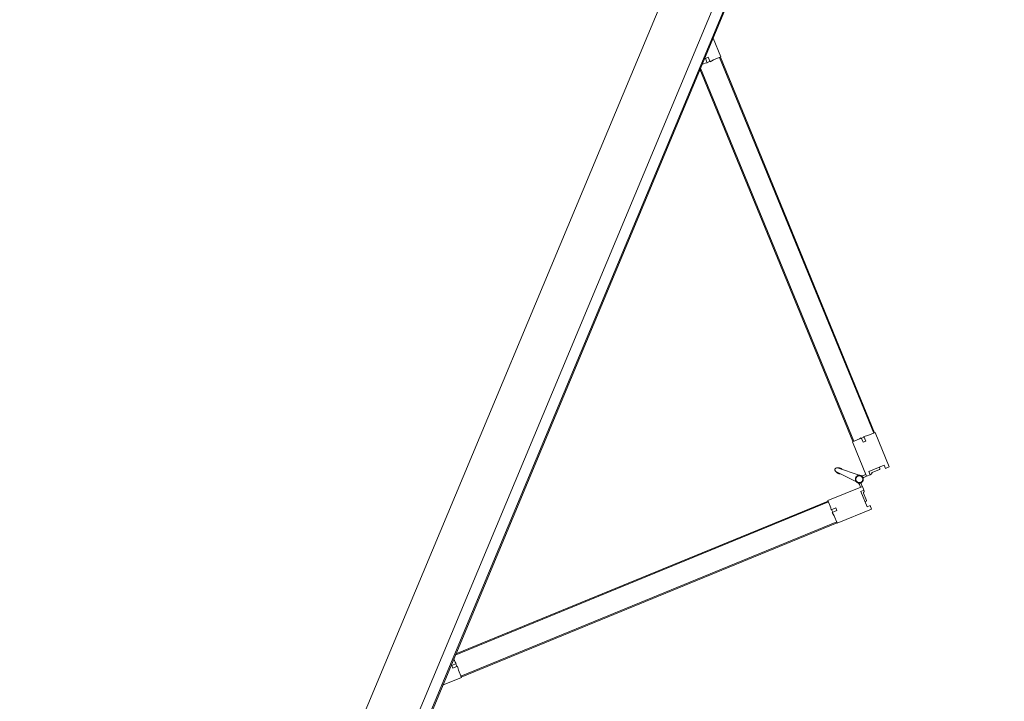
# Model space of a CAD drawing. Header units: millimetres. Extents: x 1512 to 2105, y 794 to 1149.
# Tile 255 of 256: x 1960.11 to 1962.12, y 848.05 to 849.44. Entities that reach past the tile are written whole.
import ezdxf

# ---------------------------------------------------------------- set-up
doc = ezdxf.new("R2010")
doc.units = ezdxf.units.MM
doc.layers.add('A-DOOR', color=31, linetype='Continuous', lineweight=9)

# ---------------------------------------------------------------- blocks, each defined once
blk = doc.blocks.new('5-panel_Bi-fold_external_door_10806 - Type 1-V38-سوم')
at = {"layer": 'A-DOOR'}
for p, q in [((-0.1205, 0.7449), (-0.1742, 0.6912)), ((-0.1148, 0.7393), (-0.1205, 0.7449)), ((-0.0274, 0.7449), (-0.033, 0.7393)), ((0.0264, 0.6912), (-0.0274, 0.7449)), ((-0.1198, 0.7343), (-0.1148, 0.7393)), ((-0.0957, 0.7103), (-0.1198, 0.7343)), ((-0.1103, 0.7284), (-0.112, 0.7266)), ((-0.1103, 0.7284), (-0.112, 0.7266)), ((-0.1103, 0.7284), (-0.112, 0.7266)), ((-0.097, 0.7173), (-0.1081, 0.7284)), ((-0.0281, 0.7343), (-0.0521, 0.7103)), ((-0.0397, 0.7284), (-0.0508, 0.7173)), ((-0.0358, 0.7266), (-0.0376, 0.7284)), ((-0.0358, 0.7266), (-0.0376, 0.7284)), ((-0.0358, 0.7266), (-0.0376, 0.7284)), ((-0.033, 0.7393), (-0.0281, 0.7343)), ((-0.1389, 0.6558), (-0.0851, 0.7096)), ((-0.0908, 0.7153), (-0.0957, 0.7103)), ((-0.0909, 0.7151), (-0.0924, 0.7165)), ((-0.0851, 0.7096), (-0.0908, 0.7153)), ((-0.0879, 0.7068), (-0.0837, 0.7025)), ((-0.0797, 0.7039), (-0.0853, 0.7094)), ((-0.0625, 0.7094), (-0.0681, 0.7039)), ((-0.0642, 0.7025), (-0.0599, 0.7068)), ((-0.0571, 0.7153), (-0.0627, 0.7096)), ((-0.0627, 0.7096), (-0.009, 0.6558)), ((-0.0521, 0.7103), (-0.0571, 0.7153)), ((-0.0554, 0.7165), (-0.0569, 0.7151)), ((-0.7598, 0.1042), (-0.1735, 0.6905)), ((-0.7584, 0.1027), (-0.1721, 0.6891)), ((-0.1742, 0.6912), (-0.1627, 0.6797)), ((-0.1735, 0.6905), (-0.1721, 0.6891)), ((-0.0812, 0.695), (-0.0779, 0.648)), ((-0.0699, 0.648), (-0.0666, 0.695)), ((-0.0674, 0.7031), (-0.0676, 0.7033)), ((-0.0674, 0.7031), (-0.0676, 0.7033)), ((-0.0674, 0.7031), (-0.0676, 0.7033)), ((-0.0674, 0.7031), (-0.0676, 0.7033)), ((-0.0674, 0.7031), (-0.0676, 0.7033)), ((-0.0674, 0.7031), (-0.0676, 0.7033)), ((-0.0674, 0.7031), (-0.0676, 0.7033)), ((-0.0674, 0.7031), (-0.0676, 0.7033)), ((-0.0674, 0.7031), (-0.0676, 0.7033)), ((0.0148, 0.6797), (0.0264, 0.6912)), ((0.0243, 0.6891), (0.0257, 0.6905)), ((0.0243, 0.6891), (0.6106, 0.1027)), ((0.0257, 0.6905), (0.612, 0.1042)), ((-0.1627, 0.6797), (-0.158, 0.6731)), ((-0.158, 0.6731), (-0.1507, 0.6804)), ((-0.1571, 0.6741), (-0.1528, 0.6698)), ((-0.1464, 0.6762), (-0.1536, 0.6691)), ((-0.1536, 0.6691), (-0.15, 0.667)), ((-0.1507, 0.6804), (-0.1464, 0.6762)), ((-0.15, 0.667), (-0.1389, 0.6558)), ((-0.009, 0.6558), (0.0022, 0.667)), ((-0.0014, 0.6762), (0.0029, 0.6804)), ((0.0057, 0.6691), (-0.0014, 0.6762)), ((0.0022, 0.667), (0.0057, 0.6691)), ((0.0029, 0.6804), (0.0102, 0.6731)), ((0.005, 0.6698), (0.0092, 0.6741)), ((0.0102, 0.6731), (0.0148, 0.6797)), ((-0.7235, 0.0755), (-0.141, 0.658)), ((-0.7207, 0.0755), (-0.1396, 0.6566)), ((-0.141, 0.658), (-0.1396, 0.6566)), ((-0.0796, 0.6523), (-0.0777, 0.647)), ((-0.0796, 0.6523), (-0.0779, 0.648)), ((-0.0777, 0.647), (-0.0796, 0.6523)), ((-0.0777, 0.647), (-0.0778, 0.6474)), ((-0.0701, 0.647), (-0.0683, 0.6523)), ((-0.0683, 0.6523), (-0.0701, 0.647)), ((-0.0701, 0.647), (-0.07, 0.6474)), ((-0.0683, 0.6523), (-0.0699, 0.648)), ((-0.0083, 0.6566), (-0.0069, 0.658)), ((-0.0083, 0.6566), (0.5728, 0.0755)), ((-0.0069, 0.658), (0.5757, 0.0755)), ((-0.7605, 0.1049), (-0.7899, 0.0755)), ((-0.749, 0.0933), (-0.7605, 0.1049)), ((-0.7584, 0.1027), (-0.7598, 0.1042)), ((0.6127, 0.1049), (0.6012, 0.0933)), ((0.612, 0.1042), (0.6106, 0.1027)), ((0.6421, 0.0755), (0.6127, 0.1049)), ((-0.7498, 0.0814), (-0.7424, 0.0887)), ((-0.7455, 0.0771), (-0.7498, 0.0814)), ((-0.7424, 0.0887), (-0.749, 0.0933)), ((-0.7384, 0.0842), (-0.7455, 0.0771)), ((-0.7391, 0.0835), (-0.7434, 0.0877)), ((-0.7363, 0.0807), (-0.7384, 0.0842)), ((-0.7311, 0.0755), (-0.7363, 0.0807)), ((0.5885, 0.0807), (0.5833, 0.0755)), ((0.5906, 0.0842), (0.5885, 0.0807)), ((0.5977, 0.0771), (0.5906, 0.0842)), ((0.5956, 0.0877), (0.5913, 0.0835)), ((0.6012, 0.0933), (0.5946, 0.0887)), ((0.5946, 0.0887), (0.6019, 0.0814)), ((0.6019, 0.0814), (0.5977, 0.0771)), ((2.581, 0.0759), (-2.331, 0.0759)), ((2.581, 0.0737), (-2.331, 0.0737)), ((-2.331, 0.0516), (2.581, 0.0516)), ((-2.331, -0.05), (2.581, -0.05))]:
    blk.add_line(p, q, dxfattribs=at)
at = {"layer": 'A-DOOR', "flags": 128}
for points in [[(-0.0739, 0.7063), (-0.0742, 0.7063), (-0.0746, 0.7063), (-0.0749, 0.7063), (-0.0752, 0.7062), (-0.0755, 0.7062), (-0.0758, 0.7061), (-0.0761, 0.706), (-0.0764, 0.7059), (-0.0767, 0.7058), (-0.077, 0.7057), (-0.0773, 0.7056), (-0.0776, 0.7054), (-0.0779, 0.7053), (-0.0782, 0.7051), (-0.0784, 0.7049), (-0.0787, 0.7048), (-0.0789, 0.7046), (-0.0792, 0.7044), (-0.0794, 0.7041), (-0.0797, 0.7039), (-0.0799, 0.7037), (-0.0801, 0.7034), (-0.0803, 0.7032), (-0.0805, 0.7029), (-0.0806, 0.7027), (-0.0808, 0.7024), (-0.081, 0.7021), (-0.0811, 0.7018), (-0.0812, 0.7015), (-0.0814, 0.7012), (-0.0815, 0.7009), (-0.0816, 0.7006), (-0.0817, 0.7003), (-0.0817, 0.7), (-0.0818, 0.6997), (-0.0818, 0.6994), (-0.0819, 0.6991), (-0.0819, 0.6987), (-0.0819, 0.6984), (-0.0819, 0.6981), (-0.0819, 0.6978), (-0.0819, 0.6975), (-0.0818, 0.6972), (-0.0818, 0.6968), (-0.0817, 0.6965), (-0.0816, 0.6962), (-0.0815, 0.6959), (-0.0814, 0.6956), (-0.0813, 0.6953), (-0.0812, 0.695), (-0.0811, 0.6947), (-0.0809, 0.6944), (-0.0807, 0.6942), (-0.0806, 0.6939), (-0.0804, 0.6936), (-0.0802, 0.6934), (-0.08, 0.6931), (-0.0798, 0.6929), (-0.0796, 0.6927), (-0.0793, 0.6924), (-0.0791, 0.6922), (-0.0788, 0.692), (-0.0786, 0.6918), (-0.0783, 0.6917), (-0.078, 0.6915), (-0.0778, 0.6913), (-0.0775, 0.6912), (-0.0772, 0.691)], [(-0.0739, 0.7063), (-0.0742, 0.7063), (-0.0746, 0.7063), (-0.0749, 0.7063), (-0.0752, 0.7062), (-0.0755, 0.7062), (-0.0758, 0.7061), (-0.0761, 0.706), (-0.0764, 0.7059), (-0.0767, 0.7058), (-0.077, 0.7057), (-0.0773, 0.7056), (-0.0776, 0.7054), (-0.0779, 0.7053), (-0.0782, 0.7051), (-0.0784, 0.7049), (-0.0787, 0.7048), (-0.0789, 0.7046), (-0.0792, 0.7044), (-0.0794, 0.7041), (-0.0797, 0.7039), (-0.0799, 0.7037), (-0.0801, 0.7034), (-0.0803, 0.7032), (-0.0805, 0.7029), (-0.0806, 0.7027), (-0.0808, 0.7024), (-0.081, 0.7021), (-0.0811, 0.7018), (-0.0812, 0.7015), (-0.0814, 0.7012), (-0.0815, 0.7009), (-0.0816, 0.7006), (-0.0817, 0.7003), (-0.0817, 0.7), (-0.0818, 0.6997), (-0.0818, 0.6994), (-0.0819, 0.6991), (-0.0819, 0.6987), (-0.0819, 0.6984), (-0.0819, 0.6981), (-0.0819, 0.6978), (-0.0819, 0.6975), (-0.0818, 0.6972), (-0.0818, 0.6968), (-0.0817, 0.6965), (-0.0816, 0.6962), (-0.0815, 0.6959), (-0.0814, 0.6956), (-0.0813, 0.6953), (-0.0812, 0.695), (-0.0811, 0.6947), (-0.0809, 0.6944), (-0.0807, 0.6942), (-0.0806, 0.6939), (-0.0804, 0.6936), (-0.0802, 0.6934), (-0.08, 0.6931), (-0.0798, 0.6929), (-0.0796, 0.6927), (-0.0793, 0.6924), (-0.0791, 0.6922), (-0.0788, 0.692), (-0.0786, 0.6918), (-0.0783, 0.6917), (-0.078, 0.6915), (-0.0778, 0.6913), (-0.0775, 0.6912), (-0.0772, 0.691), (-0.0769, 0.6909), (-0.0766, 0.6908), (-0.0763, 0.6907), (-0.076, 0.6906), (-0.0757, 0.6905), (-0.0754, 0.6905), (-0.075, 0.6904), (-0.0747, 0.6904), (-0.0744, 0.6904), (-0.0741, 0.6903), (-0.0739, 0.6903)], [(-0.0739, 0.7063), (-0.0742, 0.7063), (-0.0746, 0.7063), (-0.0749, 0.7063), (-0.0752, 0.7062), (-0.0755, 0.7062), (-0.0758, 0.7061), (-0.0761, 0.706), (-0.0764, 0.7059), (-0.0767, 0.7058), (-0.077, 0.7057), (-0.0773, 0.7056), (-0.0776, 0.7054), (-0.0779, 0.7053), (-0.0782, 0.7051), (-0.0784, 0.7049), (-0.0787, 0.7048), (-0.0789, 0.7046), (-0.0792, 0.7044), (-0.0794, 0.7041), (-0.0797, 0.7039), (-0.0799, 0.7037), (-0.0801, 0.7034), (-0.0803, 0.7032), (-0.0805, 0.7029), (-0.0806, 0.7027), (-0.0808, 0.7024), (-0.081, 0.7021), (-0.0811, 0.7018), (-0.0812, 0.7015), (-0.0814, 0.7012), (-0.0815, 0.7009), (-0.0816, 0.7006), (-0.0817, 0.7003), (-0.0817, 0.7), (-0.0818, 0.6997), (-0.0818, 0.6994), (-0.0819, 0.6991), (-0.0819, 0.6987), (-0.0819, 0.6984), (-0.0819, 0.6981), (-0.0819, 0.6978), (-0.0819, 0.6975), (-0.0818, 0.6972), (-0.0818, 0.6968), (-0.0817, 0.6965), (-0.0816, 0.6962), (-0.0815, 0.6959), (-0.0814, 0.6956), (-0.0813, 0.6953), (-0.0812, 0.695), (-0.0811, 0.6947), (-0.0809, 0.6944), (-0.0807, 0.6942), (-0.0806, 0.6939), (-0.0804, 0.6936), (-0.0802, 0.6934), (-0.08, 0.6931), (-0.0798, 0.6929), (-0.0796, 0.6927), (-0.0793, 0.6924), (-0.0791, 0.6922), (-0.0788, 0.692), (-0.0786, 0.6918), (-0.0783, 0.6917), (-0.078, 0.6915), (-0.0778, 0.6913), (-0.0775, 0.6912), (-0.0772, 0.691)], [(-0.0739, 0.7063), (-0.0742, 0.7063), (-0.0746, 0.7063), (-0.0749, 0.7063), (-0.0752, 0.7062), (-0.0755, 0.7062), (-0.0758, 0.7061), (-0.0761, 0.706), (-0.0764, 0.7059), (-0.0767, 0.7058), (-0.077, 0.7057), (-0.0773, 0.7056), (-0.0776, 0.7054), (-0.0779, 0.7053), (-0.0782, 0.7051), (-0.0784, 0.7049), (-0.0787, 0.7048), (-0.0789, 0.7046), (-0.0792, 0.7044), (-0.0794, 0.7041), (-0.0797, 0.7039), (-0.0799, 0.7037), (-0.0801, 0.7034), (-0.0803, 0.7032), (-0.0805, 0.7029), (-0.0806, 0.7027), (-0.0808, 0.7024), (-0.081, 0.7021), (-0.0811, 0.7018), (-0.0812, 0.7015), (-0.0814, 0.7012), (-0.0815, 0.7009), (-0.0816, 0.7006), (-0.0817, 0.7003), (-0.0817, 0.7), (-0.0818, 0.6997), (-0.0818, 0.6994), (-0.0819, 0.6991), (-0.0819, 0.6987), (-0.0819, 0.6984), (-0.0819, 0.6981), (-0.0819, 0.6978), (-0.0819, 0.6975), (-0.0818, 0.6972), (-0.0818, 0.6968), (-0.0817, 0.6965), (-0.0816, 0.6962), (-0.0815, 0.6959), (-0.0814, 0.6956), (-0.0813, 0.6953), (-0.0812, 0.695), (-0.0811, 0.6947), (-0.0809, 0.6944), (-0.0807, 0.6942), (-0.0806, 0.6939), (-0.0804, 0.6936), (-0.0802, 0.6934), (-0.08, 0.6931), (-0.0798, 0.6929), (-0.0796, 0.6927), (-0.0793, 0.6924), (-0.0791, 0.6922), (-0.0788, 0.692), (-0.0786, 0.6918), (-0.0783, 0.6917), (-0.078, 0.6915), (-0.0778, 0.6913), (-0.0775, 0.6912), (-0.0772, 0.691)], [(-0.0739, 0.7063), (-0.0742, 0.7063), (-0.0746, 0.7063), (-0.0749, 0.7063), (-0.0752, 0.7062), (-0.0755, 0.7062), (-0.0758, 0.7061), (-0.0761, 0.706), (-0.0764, 0.7059), (-0.0767, 0.7058), (-0.077, 0.7057), (-0.0773, 0.7056), (-0.0776, 0.7054), (-0.0779, 0.7053), (-0.0782, 0.7051), (-0.0784, 0.7049), (-0.0787, 0.7048), (-0.0789, 0.7046), (-0.0792, 0.7044), (-0.0794, 0.7041), (-0.0797, 0.7039), (-0.0799, 0.7037), (-0.0801, 0.7034), (-0.0803, 0.7032), (-0.0805, 0.7029), (-0.0806, 0.7027), (-0.0808, 0.7024), (-0.081, 0.7021), (-0.0811, 0.7018), (-0.0812, 0.7015), (-0.0814, 0.7012), (-0.0815, 0.7009), (-0.0816, 0.7006), (-0.0817, 0.7003), (-0.0817, 0.7), (-0.0818, 0.6997), (-0.0818, 0.6994), (-0.0819, 0.6991), (-0.0819, 0.6987), (-0.0819, 0.6984), (-0.0819, 0.6981), (-0.0819, 0.6978), (-0.0819, 0.6975), (-0.0818, 0.6972), (-0.0818, 0.6968), (-0.0817, 0.6965), (-0.0816, 0.6962), (-0.0815, 0.6959), (-0.0814, 0.6956), (-0.0813, 0.6953), (-0.0812, 0.695), (-0.0811, 0.6947), (-0.0809, 0.6944), (-0.0807, 0.6942), (-0.0806, 0.6939), (-0.0804, 0.6936), (-0.0802, 0.6934), (-0.08, 0.6931), (-0.0798, 0.6929), (-0.0796, 0.6927), (-0.0793, 0.6924), (-0.0791, 0.6922), (-0.0788, 0.692), (-0.0786, 0.6918), (-0.0783, 0.6917), (-0.078, 0.6915), (-0.0778, 0.6913), (-0.0775, 0.6912), (-0.0772, 0.691)], [(-0.0742, 0.7063), (-0.0746, 0.7063), (-0.0749, 0.7063), (-0.0752, 0.7062), (-0.0755, 0.7062), (-0.0758, 0.7061), (-0.0761, 0.706), (-0.0764, 0.7059), (-0.0767, 0.7058), (-0.077, 0.7057), (-0.0773, 0.7056), (-0.0776, 0.7054), (-0.0779, 0.7053), (-0.0782, 0.7051), (-0.0784, 0.7049), (-0.0787, 0.7048), (-0.0789, 0.7046), (-0.0792, 0.7044), (-0.0794, 0.7041), (-0.0797, 0.7039), (-0.0799, 0.7037), (-0.0801, 0.7034), (-0.0803, 0.7032), (-0.0805, 0.7029)], [(-0.0742, 0.7063), (-0.0746, 0.7063), (-0.0749, 0.7063), (-0.0752, 0.7062), (-0.0755, 0.7062), (-0.0758, 0.7061), (-0.0761, 0.706), (-0.0764, 0.7059), (-0.0767, 0.7058), (-0.077, 0.7057), (-0.0773, 0.7056), (-0.0776, 0.7054), (-0.0779, 0.7053), (-0.0782, 0.7051), (-0.0784, 0.7049), (-0.0787, 0.7048), (-0.0789, 0.7046), (-0.0792, 0.7044), (-0.0794, 0.7041), (-0.0797, 0.7039), (-0.0799, 0.7037), (-0.0801, 0.7034), (-0.0803, 0.7032), (-0.0805, 0.7029)], [(-0.0742, 0.7063), (-0.0746, 0.7063), (-0.0749, 0.7063), (-0.0752, 0.7062), (-0.0755, 0.7062), (-0.0758, 0.7061), (-0.0761, 0.706), (-0.0764, 0.7059), (-0.0767, 0.7058), (-0.077, 0.7057), (-0.0773, 0.7056), (-0.0776, 0.7054), (-0.0779, 0.7053), (-0.0782, 0.7051), (-0.0784, 0.7049), (-0.0787, 0.7048), (-0.0789, 0.7046), (-0.0792, 0.7044), (-0.0794, 0.7041), (-0.0797, 0.7039), (-0.0799, 0.7037), (-0.0801, 0.7034), (-0.0803, 0.7032), (-0.0805, 0.7029)], [(-0.0742, 0.7063), (-0.0746, 0.7063), (-0.0749, 0.7063), (-0.0752, 0.7062), (-0.0755, 0.7062), (-0.0758, 0.7061), (-0.0761, 0.706), (-0.0764, 0.7059), (-0.0767, 0.7058), (-0.077, 0.7057), (-0.0773, 0.7056), (-0.0776, 0.7054), (-0.0779, 0.7053), (-0.0782, 0.7051), (-0.0784, 0.7049), (-0.0787, 0.7048), (-0.0789, 0.7046), (-0.0792, 0.7044), (-0.0794, 0.7041), (-0.0797, 0.7039), (-0.0799, 0.7037), (-0.0801, 0.7034), (-0.0803, 0.7032), (-0.0805, 0.7029)], [(-0.0742, 0.7063), (-0.0746, 0.7063), (-0.0749, 0.7063), (-0.0752, 0.7062), (-0.0755, 0.7062), (-0.0758, 0.7061), (-0.0761, 0.706), (-0.0764, 0.7059), (-0.0767, 0.7058), (-0.077, 0.7057), (-0.0773, 0.7056), (-0.0776, 0.7054), (-0.0779, 0.7053), (-0.0782, 0.7051), (-0.0784, 0.7049), (-0.0787, 0.7048), (-0.0789, 0.7046), (-0.0792, 0.7044), (-0.0794, 0.7041), (-0.0797, 0.7039), (-0.0799, 0.7037), (-0.0801, 0.7034), (-0.0803, 0.7032), (-0.0805, 0.7029)], [(-0.0742, 0.7063), (-0.0746, 0.7063), (-0.0749, 0.7063), (-0.0752, 0.7062), (-0.0755, 0.7062), (-0.0758, 0.7061), (-0.0761, 0.706), (-0.0764, 0.7059), (-0.0767, 0.7058), (-0.077, 0.7057), (-0.0773, 0.7056), (-0.0776, 0.7054), (-0.0779, 0.7053), (-0.0782, 0.7051), (-0.0784, 0.7049), (-0.0787, 0.7048), (-0.0789, 0.7046), (-0.0792, 0.7044), (-0.0794, 0.7041), (-0.0797, 0.7039), (-0.0799, 0.7037), (-0.0801, 0.7034), (-0.0803, 0.7032), (-0.0805, 0.7029)], [(-0.0742, 0.7063), (-0.0746, 0.7063), (-0.0749, 0.7063), (-0.0752, 0.7062), (-0.0755, 0.7062), (-0.0758, 0.7061), (-0.0761, 0.706), (-0.0764, 0.7059), (-0.0767, 0.7058), (-0.077, 0.7057), (-0.0773, 0.7056), (-0.0776, 0.7054), (-0.0779, 0.7053), (-0.0782, 0.7051), (-0.0784, 0.7049), (-0.0787, 0.7048), (-0.0789, 0.7046), (-0.0792, 0.7044), (-0.0794, 0.7041), (-0.0797, 0.7039), (-0.0799, 0.7037), (-0.0801, 0.7034), (-0.0803, 0.7032), (-0.0805, 0.7029)], [(-0.0742, 0.7063), (-0.0746, 0.7063), (-0.0749, 0.7063), (-0.0752, 0.7062), (-0.0755, 0.7062), (-0.0758, 0.7061), (-0.0761, 0.706), (-0.0764, 0.7059), (-0.0767, 0.7058), (-0.077, 0.7057), (-0.0773, 0.7056), (-0.0776, 0.7054), (-0.0779, 0.7053), (-0.0782, 0.7051), (-0.0784, 0.7049), (-0.0787, 0.7048), (-0.0789, 0.7046), (-0.0792, 0.7044), (-0.0794, 0.7041), (-0.0797, 0.7039), (-0.0799, 0.7037), (-0.0801, 0.7034), (-0.0803, 0.7032), (-0.0805, 0.7029)], [(-0.0742, 0.7063), (-0.0746, 0.7063), (-0.0749, 0.7063), (-0.0752, 0.7062), (-0.0755, 0.7062), (-0.0758, 0.7061), (-0.0761, 0.706), (-0.0764, 0.7059), (-0.0767, 0.7058), (-0.077, 0.7057), (-0.0773, 0.7056), (-0.0776, 0.7054), (-0.0779, 0.7053), (-0.0782, 0.7051), (-0.0784, 0.7049), (-0.0787, 0.7048), (-0.0789, 0.7046), (-0.0792, 0.7044), (-0.0794, 0.7041), (-0.0797, 0.7039), (-0.0799, 0.7037), (-0.0801, 0.7034), (-0.0803, 0.7032), (-0.0805, 0.7029)], [(-0.0681, 0.7038), (-0.0683, 0.704), (-0.0685, 0.7042), (-0.0688, 0.7045), (-0.069, 0.7047), (-0.0693, 0.7048), (-0.0695, 0.705), (-0.0698, 0.7052), (-0.0701, 0.7054), (-0.0704, 0.7055), (-0.0706, 0.7056), (-0.0709, 0.7058), (-0.0712, 0.7059), (-0.0715, 0.706), (-0.0718, 0.7061), (-0.0722, 0.7061), (-0.0725, 0.7062), (-0.0728, 0.7063), (-0.0731, 0.7063), (-0.0734, 0.7063), (-0.0737, 0.7063), (-0.0739, 0.7063)], [(-0.0739, 0.6903), (-0.0736, 0.6903), (-0.0733, 0.6904), (-0.073, 0.6904), (-0.0726, 0.6904), (-0.0723, 0.6905), (-0.072, 0.6906), (-0.0717, 0.6907), (-0.0714, 0.6907), (-0.0711, 0.6909), (-0.0708, 0.691), (-0.0705, 0.6911), (-0.0702, 0.6912), (-0.0699, 0.6914), (-0.0697, 0.6916), (-0.0694, 0.6917), (-0.0691, 0.6919), (-0.0689, 0.6921), (-0.0686, 0.6923), (-0.0684, 0.6925), (-0.0682, 0.6928), (-0.068, 0.693), (-0.0677, 0.6932), (-0.0676, 0.6935), (-0.0674, 0.6938), (-0.0672, 0.694), (-0.067, 0.6943), (-0.0669, 0.6946), (-0.0667, 0.6949), (-0.0666, 0.6951), (-0.0665, 0.6954), (-0.0663, 0.6957), (-0.0663, 0.696), (-0.0662, 0.6964), (-0.0661, 0.6967), (-0.066, 0.697), (-0.066, 0.6973), (-0.0659, 0.6976), (-0.0659, 0.6979), (-0.0659, 0.6983), (-0.0659, 0.6986), (-0.0659, 0.6989), (-0.066, 0.6992), (-0.066, 0.6995), (-0.0661, 0.6998), (-0.0661, 0.7002), (-0.0662, 0.7005), (-0.0663, 0.7008), (-0.0664, 0.7011), (-0.0665, 0.7014), (-0.0666, 0.7017), (-0.0668, 0.702), (-0.0669, 0.7022), (-0.0671, 0.7025), (-0.0673, 0.7028), (-0.0674, 0.7031), (-0.0676, 0.7033), (-0.0678, 0.7036), (-0.0681, 0.7038), (-0.0683, 0.704), (-0.0685, 0.7042), (-0.0688, 0.7045), (-0.069, 0.7047), (-0.0693, 0.7048), (-0.0695, 0.705), (-0.0698, 0.7052), (-0.0701, 0.7054), (-0.0704, 0.7055), (-0.0706, 0.7056), (-0.0709, 0.7058), (-0.0712, 0.7059), (-0.0715, 0.706), (-0.0718, 0.7061), (-0.0722, 0.7061), (-0.0725, 0.7062), (-0.0728, 0.7063), (-0.0731, 0.7063), (-0.0734, 0.7063), (-0.0737, 0.7063), (-0.0739, 0.7063)], [(-0.0681, 0.7038), (-0.0683, 0.704), (-0.0685, 0.7042), (-0.0688, 0.7045), (-0.069, 0.7047), (-0.0693, 0.7048), (-0.0695, 0.705), (-0.0698, 0.7052), (-0.0701, 0.7054), (-0.0704, 0.7055), (-0.0706, 0.7056), (-0.0709, 0.7058), (-0.0712, 0.7059), (-0.0715, 0.706), (-0.0718, 0.7061), (-0.0722, 0.7061), (-0.0725, 0.7062), (-0.0728, 0.7063), (-0.0731, 0.7063), (-0.0734, 0.7063), (-0.0737, 0.7063), (-0.0739, 0.7063)], [(-0.0681, 0.7038), (-0.0683, 0.704), (-0.0685, 0.7042), (-0.0688, 0.7045), (-0.069, 0.7047), (-0.0693, 0.7048), (-0.0695, 0.705), (-0.0698, 0.7052), (-0.0701, 0.7054), (-0.0704, 0.7055), (-0.0706, 0.7056), (-0.0709, 0.7058), (-0.0712, 0.7059), (-0.0715, 0.706), (-0.0718, 0.7061), (-0.0722, 0.7061), (-0.0725, 0.7062), (-0.0728, 0.7063), (-0.0731, 0.7063), (-0.0734, 0.7063), (-0.0737, 0.7063), (-0.0739, 0.7063)], [(-0.0681, 0.7038), (-0.0683, 0.704), (-0.0685, 0.7042), (-0.0688, 0.7045), (-0.069, 0.7047), (-0.0693, 0.7048), (-0.0695, 0.705), (-0.0698, 0.7052), (-0.0701, 0.7054), (-0.0704, 0.7055), (-0.0706, 0.7056), (-0.0709, 0.7058), (-0.0712, 0.7059), (-0.0715, 0.706), (-0.0718, 0.7061), (-0.0722, 0.7061), (-0.0725, 0.7062), (-0.0728, 0.7063), (-0.0731, 0.7063), (-0.0734, 0.7063), (-0.0737, 0.7063), (-0.0739, 0.7063)], [(-0.0709, 0.7058), (-0.0712, 0.7059), (-0.0715, 0.706), (-0.0718, 0.7061), (-0.0722, 0.7061), (-0.0725, 0.7062), (-0.0728, 0.7063), (-0.0731, 0.7063), (-0.0734, 0.7063)], [(-0.0709, 0.7058), (-0.0712, 0.7059), (-0.0715, 0.706), (-0.0718, 0.7061), (-0.0722, 0.7061), (-0.0725, 0.7062), (-0.0728, 0.7063), (-0.0731, 0.7063), (-0.0734, 0.7063)], [(-0.0709, 0.7058), (-0.0712, 0.7059), (-0.0715, 0.706), (-0.0718, 0.7061), (-0.0722, 0.7061), (-0.0725, 0.7062), (-0.0728, 0.7063), (-0.0731, 0.7063), (-0.0734, 0.7063)], [(-0.0709, 0.7058), (-0.0712, 0.7059), (-0.0715, 0.706), (-0.0718, 0.7061), (-0.0722, 0.7061), (-0.0725, 0.7062), (-0.0728, 0.7063), (-0.0731, 0.7063), (-0.0734, 0.7063)], [(-0.0709, 0.7058), (-0.0712, 0.7059), (-0.0715, 0.706), (-0.0718, 0.7061), (-0.0722, 0.7061), (-0.0725, 0.7062), (-0.0728, 0.7063), (-0.0731, 0.7063), (-0.0734, 0.7063)], [(-0.0709, 0.7058), (-0.0712, 0.7059), (-0.0715, 0.706), (-0.0718, 0.7061), (-0.0722, 0.7061), (-0.0725, 0.7062), (-0.0728, 0.7063), (-0.0731, 0.7063), (-0.0734, 0.7063)], [(-0.0709, 0.7058), (-0.0712, 0.7059), (-0.0715, 0.706), (-0.0718, 0.7061), (-0.0722, 0.7061), (-0.0725, 0.7062), (-0.0728, 0.7063), (-0.0731, 0.7063), (-0.0734, 0.7063)], [(-0.0709, 0.7058), (-0.0712, 0.7059), (-0.0715, 0.706), (-0.0718, 0.7061), (-0.0722, 0.7061), (-0.0725, 0.7062), (-0.0728, 0.7063), (-0.0731, 0.7063), (-0.0734, 0.7063)], [(-0.0709, 0.7058), (-0.0712, 0.7059), (-0.0715, 0.706), (-0.0718, 0.7061), (-0.0722, 0.7061), (-0.0725, 0.7062), (-0.0728, 0.7063), (-0.0731, 0.7063), (-0.0734, 0.7063)], [(-0.0681, 0.7038), (-0.0683, 0.704), (-0.0685, 0.7042), (-0.0688, 0.7045), (-0.069, 0.7047), (-0.0693, 0.7048), (-0.0695, 0.705), (-0.0698, 0.7052), (-0.0701, 0.7054), (-0.0704, 0.7055), (-0.0706, 0.7056)], [(-0.0681, 0.7038), (-0.0683, 0.704), (-0.0685, 0.7042), (-0.0688, 0.7045), (-0.069, 0.7047), (-0.0693, 0.7048), (-0.0695, 0.705), (-0.0698, 0.7052), (-0.0701, 0.7054), (-0.0704, 0.7055), (-0.0706, 0.7056)], [(-0.0681, 0.7038), (-0.0683, 0.704), (-0.0685, 0.7042), (-0.0688, 0.7045), (-0.069, 0.7047), (-0.0693, 0.7048), (-0.0695, 0.705), (-0.0698, 0.7052), (-0.0701, 0.7054), (-0.0704, 0.7055), (-0.0706, 0.7056)], [(-0.0681, 0.7038), (-0.0683, 0.704), (-0.0685, 0.7042), (-0.0688, 0.7045), (-0.069, 0.7047), (-0.0693, 0.7048), (-0.0695, 0.705), (-0.0698, 0.7052), (-0.0701, 0.7054), (-0.0704, 0.7055), (-0.0706, 0.7056)], [(-0.0681, 0.7038), (-0.0683, 0.704), (-0.0685, 0.7042), (-0.0688, 0.7045), (-0.069, 0.7047), (-0.0693, 0.7048), (-0.0695, 0.705), (-0.0698, 0.7052), (-0.0701, 0.7054), (-0.0704, 0.7055), (-0.0706, 0.7056)], [(-0.0681, 0.7038), (-0.0683, 0.704), (-0.0685, 0.7042), (-0.0688, 0.7045), (-0.069, 0.7047), (-0.0693, 0.7048), (-0.0695, 0.705), (-0.0698, 0.7052), (-0.0701, 0.7054), (-0.0704, 0.7055), (-0.0706, 0.7056)], [(-0.0681, 0.7038), (-0.0683, 0.704), (-0.0685, 0.7042), (-0.0688, 0.7045), (-0.069, 0.7047), (-0.0693, 0.7048), (-0.0695, 0.705), (-0.0698, 0.7052), (-0.0701, 0.7054), (-0.0704, 0.7055), (-0.0706, 0.7056)], [(-0.0681, 0.7038), (-0.0683, 0.704), (-0.0685, 0.7042), (-0.0688, 0.7045), (-0.069, 0.7047), (-0.0693, 0.7048), (-0.0695, 0.705), (-0.0698, 0.7052), (-0.0701, 0.7054), (-0.0704, 0.7055), (-0.0706, 0.7056)], [(-0.0681, 0.7038), (-0.0683, 0.704), (-0.0685, 0.7042), (-0.0688, 0.7045), (-0.069, 0.7047), (-0.0693, 0.7048), (-0.0695, 0.705), (-0.0698, 0.7052), (-0.0701, 0.7054), (-0.0704, 0.7055), (-0.0706, 0.7056)], [(-0.0808, 0.7024), (-0.081, 0.7021), (-0.0811, 0.7018), (-0.0812, 0.7015), (-0.0814, 0.7012), (-0.0815, 0.7009), (-0.0816, 0.7006), (-0.0817, 0.7003), (-0.0817, 0.7), (-0.0818, 0.6997), (-0.0818, 0.6994), (-0.0819, 0.6991), (-0.0819, 0.6987), (-0.0819, 0.6984), (-0.0819, 0.6981), (-0.0819, 0.6978), (-0.0819, 0.6975), (-0.0818, 0.6972), (-0.0818, 0.6968), (-0.0817, 0.6965), (-0.0816, 0.6962), (-0.0815, 0.6959), (-0.0814, 0.6956), (-0.0813, 0.6953)], [(-0.081, 0.7021), (-0.0811, 0.7018), (-0.0812, 0.7015), (-0.0814, 0.7012), (-0.0815, 0.7009), (-0.0816, 0.7006), (-0.0817, 0.7003), (-0.0817, 0.7), (-0.0818, 0.6997), (-0.0818, 0.6994), (-0.0819, 0.6991), (-0.0819, 0.6987), (-0.0819, 0.6984), (-0.0819, 0.6981), (-0.0819, 0.6978), (-0.0819, 0.6975), (-0.0818, 0.6972), (-0.0818, 0.6968), (-0.0817, 0.6965), (-0.0816, 0.6962), (-0.0815, 0.6959), (-0.0814, 0.6956), (-0.0813, 0.6953)], [(-0.081, 0.7021), (-0.0811, 0.7018), (-0.0812, 0.7015), (-0.0814, 0.7012), (-0.0815, 0.7009), (-0.0816, 0.7006), (-0.0817, 0.7003), (-0.0817, 0.7), (-0.0818, 0.6997), (-0.0818, 0.6994), (-0.0819, 0.6991), (-0.0819, 0.6987), (-0.0819, 0.6984), (-0.0819, 0.6981), (-0.0819, 0.6978), (-0.0819, 0.6975), (-0.0818, 0.6972), (-0.0818, 0.6968), (-0.0817, 0.6965), (-0.0816, 0.6962), (-0.0815, 0.6959), (-0.0814, 0.6956), (-0.0813, 0.6953)], [(-0.081, 0.7021), (-0.0811, 0.7018), (-0.0812, 0.7015), (-0.0814, 0.7012), (-0.0815, 0.7009), (-0.0816, 0.7006), (-0.0817, 0.7003), (-0.0817, 0.7), (-0.0818, 0.6997), (-0.0818, 0.6994), (-0.0819, 0.6991), (-0.0819, 0.6987), (-0.0819, 0.6984), (-0.0819, 0.6981), (-0.0819, 0.6978), (-0.0819, 0.6975), (-0.0818, 0.6972), (-0.0818, 0.6968), (-0.0817, 0.6965), (-0.0816, 0.6962), (-0.0815, 0.6959), (-0.0814, 0.6956), (-0.0813, 0.6953)], [(-0.081, 0.7021), (-0.0811, 0.7018), (-0.0812, 0.7015), (-0.0814, 0.7012), (-0.0815, 0.7009), (-0.0816, 0.7006), (-0.0817, 0.7003), (-0.0817, 0.7), (-0.0818, 0.6997), (-0.0818, 0.6994), (-0.0819, 0.6991), (-0.0819, 0.6987), (-0.0819, 0.6984), (-0.0819, 0.6981), (-0.0819, 0.6978), (-0.0819, 0.6975), (-0.0818, 0.6972), (-0.0818, 0.6968), (-0.0817, 0.6965), (-0.0816, 0.6962), (-0.0815, 0.6959), (-0.0814, 0.6956), (-0.0813, 0.6953)], [(-0.081, 0.7021), (-0.0811, 0.7018), (-0.0812, 0.7015), (-0.0814, 0.7012), (-0.0815, 0.7009), (-0.0816, 0.7006), (-0.0817, 0.7003), (-0.0817, 0.7), (-0.0818, 0.6997), (-0.0818, 0.6994), (-0.0819, 0.6991), (-0.0819, 0.6987), (-0.0819, 0.6984), (-0.0819, 0.6981), (-0.0819, 0.6978), (-0.0819, 0.6975), (-0.0818, 0.6972), (-0.0818, 0.6968), (-0.0817, 0.6965), (-0.0816, 0.6962), (-0.0815, 0.6959), (-0.0814, 0.6956), (-0.0813, 0.6953)], [(-0.081, 0.7021), (-0.0811, 0.7018), (-0.0812, 0.7015), (-0.0814, 0.7012), (-0.0815, 0.7009), (-0.0816, 0.7006), (-0.0817, 0.7003), (-0.0817, 0.7), (-0.0818, 0.6997), (-0.0818, 0.6994), (-0.0819, 0.6991), (-0.0819, 0.6987), (-0.0819, 0.6984), (-0.0819, 0.6981), (-0.0819, 0.6978), (-0.0819, 0.6975), (-0.0818, 0.6972), (-0.0818, 0.6968), (-0.0817, 0.6965), (-0.0816, 0.6962), (-0.0815, 0.6959), (-0.0814, 0.6956), (-0.0813, 0.6953)], [(-0.081, 0.7021), (-0.0811, 0.7018), (-0.0812, 0.7015), (-0.0814, 0.7012), (-0.0815, 0.7009), (-0.0816, 0.7006), (-0.0817, 0.7003), (-0.0817, 0.7), (-0.0818, 0.6997), (-0.0818, 0.6994), (-0.0819, 0.6991), (-0.0819, 0.6987), (-0.0819, 0.6984), (-0.0819, 0.6981), (-0.0819, 0.6978), (-0.0819, 0.6975), (-0.0818, 0.6972), (-0.0818, 0.6968), (-0.0817, 0.6965), (-0.0816, 0.6962), (-0.0815, 0.6959), (-0.0814, 0.6956), (-0.0813, 0.6953)], [(-0.081, 0.7021), (-0.0811, 0.7018), (-0.0812, 0.7015), (-0.0814, 0.7012), (-0.0815, 0.7009), (-0.0816, 0.7006), (-0.0817, 0.7003), (-0.0817, 0.7), (-0.0818, 0.6997), (-0.0818, 0.6994), (-0.0819, 0.6991), (-0.0819, 0.6987), (-0.0819, 0.6984), (-0.0819, 0.6981), (-0.0819, 0.6978), (-0.0819, 0.6975), (-0.0818, 0.6972), (-0.0818, 0.6968), (-0.0817, 0.6965), (-0.0816, 0.6962), (-0.0815, 0.6959), (-0.0814, 0.6956), (-0.0813, 0.6953)], [(-0.0769, 0.6909), (-0.0766, 0.6908), (-0.0763, 0.6907), (-0.076, 0.6906), (-0.0757, 0.6905), (-0.0754, 0.6905), (-0.075, 0.6904), (-0.0747, 0.6904), (-0.0744, 0.6904), (-0.0741, 0.6903), (-0.0739, 0.6903)], [(-0.0769, 0.6909), (-0.0766, 0.6908), (-0.0763, 0.6907), (-0.076, 0.6906), (-0.0757, 0.6905), (-0.0754, 0.6905), (-0.075, 0.6904), (-0.0747, 0.6904), (-0.0744, 0.6904), (-0.0741, 0.6903), (-0.0739, 0.6903)], [(-0.0769, 0.6909), (-0.0766, 0.6908), (-0.0763, 0.6907), (-0.076, 0.6906), (-0.0757, 0.6905), (-0.0754, 0.6905), (-0.075, 0.6904), (-0.0747, 0.6904), (-0.0744, 0.6904), (-0.0741, 0.6903), (-0.0739, 0.6903)], [(-0.0769, 0.6909), (-0.0766, 0.6908), (-0.0763, 0.6907), (-0.076, 0.6906), (-0.0757, 0.6905), (-0.0754, 0.6905), (-0.075, 0.6904), (-0.0747, 0.6904), (-0.0744, 0.6904), (-0.0741, 0.6903), (-0.0739, 0.6903)], [(-0.0739, 0.6903), (-0.0736, 0.6903), (-0.0733, 0.6904), (-0.073, 0.6904), (-0.0726, 0.6904), (-0.0723, 0.6905), (-0.072, 0.6906), (-0.0717, 0.6907), (-0.0714, 0.6907), (-0.0711, 0.6909), (-0.0708, 0.691), (-0.0705, 0.6911), (-0.0702, 0.6912), (-0.0699, 0.6914), (-0.0697, 0.6916), (-0.0694, 0.6917), (-0.0691, 0.6919), (-0.0689, 0.6921), (-0.0686, 0.6923), (-0.0684, 0.6925), (-0.0682, 0.6928), (-0.068, 0.693), (-0.0677, 0.6932), (-0.0676, 0.6935), (-0.0674, 0.6938), (-0.0672, 0.694), (-0.067, 0.6943), (-0.0669, 0.6946), (-0.0667, 0.6949), (-0.0666, 0.6951), (-0.0665, 0.6954), (-0.0663, 0.6957), (-0.0663, 0.696), (-0.0662, 0.6964), (-0.0661, 0.6967), (-0.066, 0.697), (-0.066, 0.6973), (-0.0659, 0.6976), (-0.0659, 0.6979), (-0.0659, 0.6983), (-0.0659, 0.6986), (-0.0659, 0.6989), (-0.066, 0.6992), (-0.066, 0.6995), (-0.0661, 0.6998), (-0.0661, 0.7002), (-0.0662, 0.7005), (-0.0663, 0.7008), (-0.0664, 0.7011), (-0.0665, 0.7014), (-0.0666, 0.7017), (-0.0668, 0.702), (-0.0669, 0.7022), (-0.0671, 0.7025), (-0.0673, 0.7028), (-0.0674, 0.7031), (-0.0676, 0.7033)], [(-0.0739, 0.6903), (-0.0736, 0.6903), (-0.0733, 0.6904), (-0.073, 0.6904), (-0.0726, 0.6904), (-0.0723, 0.6905), (-0.072, 0.6906), (-0.0717, 0.6907), (-0.0714, 0.6907), (-0.0711, 0.6909), (-0.0708, 0.691), (-0.0705, 0.6911), (-0.0702, 0.6912), (-0.0699, 0.6914), (-0.0697, 0.6916), (-0.0694, 0.6917), (-0.0691, 0.6919), (-0.0689, 0.6921), (-0.0686, 0.6923), (-0.0684, 0.6925), (-0.0682, 0.6928), (-0.068, 0.693), (-0.0677, 0.6932), (-0.0676, 0.6935), (-0.0674, 0.6938), (-0.0672, 0.694), (-0.067, 0.6943), (-0.0669, 0.6946), (-0.0667, 0.6949), (-0.0666, 0.6951), (-0.0665, 0.6954), (-0.0663, 0.6957), (-0.0663, 0.696), (-0.0662, 0.6964), (-0.0661, 0.6967), (-0.066, 0.697), (-0.066, 0.6973), (-0.0659, 0.6976), (-0.0659, 0.6979), (-0.0659, 0.6983), (-0.0659, 0.6986), (-0.0659, 0.6989), (-0.066, 0.6992), (-0.066, 0.6995), (-0.0661, 0.6998), (-0.0661, 0.7002), (-0.0662, 0.7005), (-0.0663, 0.7008), (-0.0664, 0.7011), (-0.0665, 0.7014), (-0.0666, 0.7017), (-0.0668, 0.702), (-0.0669, 0.7022), (-0.0671, 0.7025), (-0.0673, 0.7028), (-0.0674, 0.7031), (-0.0676, 0.7033)], [(-0.0739, 0.6903), (-0.0736, 0.6903), (-0.0733, 0.6904), (-0.073, 0.6904), (-0.0726, 0.6904), (-0.0723, 0.6905), (-0.072, 0.6906), (-0.0717, 0.6907), (-0.0714, 0.6907), (-0.0711, 0.6909), (-0.0708, 0.691), (-0.0705, 0.6911), (-0.0702, 0.6912), (-0.0699, 0.6914), (-0.0697, 0.6916), (-0.0694, 0.6917), (-0.0691, 0.6919), (-0.0689, 0.6921), (-0.0686, 0.6923), (-0.0684, 0.6925), (-0.0682, 0.6928), (-0.068, 0.693), (-0.0677, 0.6932), (-0.0676, 0.6935), (-0.0674, 0.6938), (-0.0672, 0.694), (-0.067, 0.6943), (-0.0669, 0.6946), (-0.0667, 0.6949), (-0.0666, 0.6951), (-0.0665, 0.6954), (-0.0663, 0.6957), (-0.0663, 0.696), (-0.0662, 0.6964), (-0.0661, 0.6967), (-0.066, 0.697), (-0.066, 0.6973), (-0.0659, 0.6976), (-0.0659, 0.6979), (-0.0659, 0.6983), (-0.0659, 0.6986), (-0.0659, 0.6989), (-0.066, 0.6992), (-0.066, 0.6995), (-0.0661, 0.6998), (-0.0661, 0.7002), (-0.0662, 0.7005), (-0.0663, 0.7008), (-0.0664, 0.7011), (-0.0665, 0.7014), (-0.0666, 0.7017), (-0.0668, 0.702), (-0.0669, 0.7022), (-0.0671, 0.7025), (-0.0673, 0.7028), (-0.0674, 0.7031), (-0.0676, 0.7033)], [(-0.0739, 0.6903), (-0.0736, 0.6903), (-0.0733, 0.6904), (-0.073, 0.6904), (-0.0726, 0.6904), (-0.0723, 0.6905), (-0.072, 0.6906), (-0.0717, 0.6907), (-0.0714, 0.6907), (-0.0711, 0.6909), (-0.0708, 0.691), (-0.0705, 0.6911), (-0.0702, 0.6912), (-0.0699, 0.6914), (-0.0697, 0.6916), (-0.0694, 0.6917), (-0.0691, 0.6919), (-0.0689, 0.6921), (-0.0686, 0.6923), (-0.0684, 0.6925), (-0.0682, 0.6928), (-0.068, 0.693), (-0.0677, 0.6932), (-0.0676, 0.6935), (-0.0674, 0.6938), (-0.0672, 0.694), (-0.067, 0.6943), (-0.0669, 0.6946), (-0.0667, 0.6949), (-0.0666, 0.6951), (-0.0665, 0.6954), (-0.0663, 0.6957), (-0.0663, 0.696), (-0.0662, 0.6964), (-0.0661, 0.6967), (-0.066, 0.697), (-0.066, 0.6973), (-0.0659, 0.6976), (-0.0659, 0.6979), (-0.0659, 0.6983), (-0.0659, 0.6986), (-0.0659, 0.6989), (-0.066, 0.6992), (-0.066, 0.6995), (-0.0661, 0.6998), (-0.0661, 0.7002), (-0.0662, 0.7005), (-0.0663, 0.7008), (-0.0664, 0.7011), (-0.0665, 0.7014), (-0.0666, 0.7017), (-0.0668, 0.702), (-0.0669, 0.7022), (-0.0671, 0.7025), (-0.0673, 0.7028), (-0.0674, 0.7031), (-0.0676, 0.7033)], [(-0.0665, 0.6954), (-0.0663, 0.6957), (-0.0663, 0.696), (-0.0662, 0.6964), (-0.0661, 0.6967), (-0.066, 0.697), (-0.066, 0.6973), (-0.0659, 0.6976), (-0.0659, 0.6979), (-0.0659, 0.6983), (-0.0659, 0.6986), (-0.0659, 0.6989), (-0.066, 0.6992), (-0.066, 0.6995), (-0.0661, 0.6998), (-0.0661, 0.7002), (-0.0662, 0.7005), (-0.0663, 0.7008), (-0.0664, 0.7011), (-0.0665, 0.7014), (-0.0666, 0.7017), (-0.0668, 0.702), (-0.0669, 0.7022), (-0.0671, 0.7025)], [(-0.0665, 0.6954), (-0.0663, 0.6957), (-0.0663, 0.696), (-0.0662, 0.6964), (-0.0661, 0.6967), (-0.066, 0.697), (-0.066, 0.6973), (-0.0659, 0.6976), (-0.0659, 0.6979), (-0.0659, 0.6983), (-0.0659, 0.6986), (-0.0659, 0.6989), (-0.066, 0.6992), (-0.066, 0.6995), (-0.0661, 0.6998), (-0.0661, 0.7002), (-0.0662, 0.7005), (-0.0663, 0.7008), (-0.0664, 0.7011), (-0.0665, 0.7014), (-0.0666, 0.7017), (-0.0668, 0.702)], [(-0.0665, 0.6954), (-0.0663, 0.6957), (-0.0663, 0.696), (-0.0662, 0.6964), (-0.0661, 0.6967), (-0.066, 0.697), (-0.066, 0.6973), (-0.0659, 0.6976), (-0.0659, 0.6979), (-0.0659, 0.6983), (-0.0659, 0.6986), (-0.0659, 0.6989), (-0.066, 0.6992), (-0.066, 0.6995), (-0.0661, 0.6998), (-0.0661, 0.7002), (-0.0662, 0.7005), (-0.0663, 0.7008), (-0.0664, 0.7011), (-0.0665, 0.7014), (-0.0666, 0.7017), (-0.0668, 0.702)], [(-0.0665, 0.6954), (-0.0663, 0.6957), (-0.0663, 0.696), (-0.0662, 0.6964), (-0.0661, 0.6967), (-0.066, 0.697), (-0.066, 0.6973), (-0.0659, 0.6976), (-0.0659, 0.6979), (-0.0659, 0.6983), (-0.0659, 0.6986), (-0.0659, 0.6989), (-0.066, 0.6992), (-0.066, 0.6995), (-0.0661, 0.6998), (-0.0661, 0.7002), (-0.0662, 0.7005), (-0.0663, 0.7008), (-0.0664, 0.7011), (-0.0665, 0.7014), (-0.0666, 0.7017), (-0.0668, 0.702)], [(-0.0665, 0.6954), (-0.0663, 0.6957), (-0.0663, 0.696), (-0.0662, 0.6964), (-0.0661, 0.6967), (-0.066, 0.697), (-0.066, 0.6973), (-0.0659, 0.6976), (-0.0659, 0.6979), (-0.0659, 0.6983), (-0.0659, 0.6986), (-0.0659, 0.6989), (-0.066, 0.6992), (-0.066, 0.6995), (-0.0661, 0.6998), (-0.0661, 0.7002), (-0.0662, 0.7005), (-0.0663, 0.7008), (-0.0664, 0.7011), (-0.0665, 0.7014), (-0.0666, 0.7017), (-0.0668, 0.702)], [(-0.0665, 0.6954), (-0.0663, 0.6957), (-0.0663, 0.696), (-0.0662, 0.6964), (-0.0661, 0.6967), (-0.066, 0.697), (-0.066, 0.6973), (-0.0659, 0.6976), (-0.0659, 0.6979), (-0.0659, 0.6983), (-0.0659, 0.6986), (-0.0659, 0.6989), (-0.066, 0.6992), (-0.066, 0.6995), (-0.0661, 0.6998), (-0.0661, 0.7002), (-0.0662, 0.7005), (-0.0663, 0.7008), (-0.0664, 0.7011), (-0.0665, 0.7014), (-0.0666, 0.7017), (-0.0668, 0.702)], [(-0.0665, 0.6954), (-0.0663, 0.6957), (-0.0663, 0.696), (-0.0662, 0.6964), (-0.0661, 0.6967), (-0.066, 0.697), (-0.066, 0.6973), (-0.0659, 0.6976), (-0.0659, 0.6979), (-0.0659, 0.6983), (-0.0659, 0.6986), (-0.0659, 0.6989), (-0.066, 0.6992), (-0.066, 0.6995), (-0.0661, 0.6998), (-0.0661, 0.7002), (-0.0662, 0.7005), (-0.0663, 0.7008), (-0.0664, 0.7011), (-0.0665, 0.7014), (-0.0666, 0.7017), (-0.0668, 0.702)], [(-0.0665, 0.6954), (-0.0663, 0.6957), (-0.0663, 0.696), (-0.0662, 0.6964), (-0.0661, 0.6967), (-0.066, 0.697), (-0.066, 0.6973), (-0.0659, 0.6976), (-0.0659, 0.6979), (-0.0659, 0.6983), (-0.0659, 0.6986), (-0.0659, 0.6989), (-0.066, 0.6992), (-0.066, 0.6995), (-0.0661, 0.6998), (-0.0661, 0.7002), (-0.0662, 0.7005), (-0.0663, 0.7008), (-0.0664, 0.7011), (-0.0665, 0.7014), (-0.0666, 0.7017), (-0.0668, 0.702)], [(-0.0665, 0.6954), (-0.0663, 0.6957), (-0.0663, 0.696), (-0.0662, 0.6964), (-0.0661, 0.6967), (-0.066, 0.697), (-0.066, 0.6973), (-0.0659, 0.6976), (-0.0659, 0.6979), (-0.0659, 0.6983), (-0.0659, 0.6986), (-0.0659, 0.6989), (-0.066, 0.6992), (-0.066, 0.6995), (-0.0661, 0.6998), (-0.0661, 0.7002), (-0.0662, 0.7005), (-0.0663, 0.7008), (-0.0664, 0.7011), (-0.0665, 0.7014), (-0.0666, 0.7017), (-0.0668, 0.702)]]:
    blk.add_lwpolyline(points, dxfattribs=at)
at = {"layer": 'A-DOOR'}
for centre, radius, start, end in [((-0.1092, 0.7273), 0.0015, 45, 135), ((-0.1092, 0.7273), 0.0015, 45, 135), ((-0.1092, 0.7273), 0.0015, 45, 135), ((-0.0386, 0.7273), 0.0015, 45, 135), ((-0.0386, 0.7273), 0.0015, 45, 135), ((-0.0386, 0.7273), 0.0015, 45, 135), ((-0.0956, 0.7187), 0.002, 225, 296.79), ((-0.0956, 0.7187), 0.002, 225, 268.074), ((-0.0956, 0.7187), 0.002, 225, 268.074), ((-0.0957, 0.7117), 0.001, 240, 285), ((-0.0957, 0.7117), 0.001, 240, 285), ((-0.0957, 0.7117), 0.001, 240, 285), ((-0.0938, 0.7151), 0.002, 45, 116.79), ((-0.0739, 0.6983), 0.00801, 117.8469, 204.3781), ((-0.0739, 0.6983), 0.008, 118.4089, 241.5911), ((-0.0739, 0.6984), 0.00801, 136.7908, 180.5847), ((-0.0739, 0.6984), 0.00801, 136.7908, 180.5847), ((-0.0739, 0.6984), 0.00801, 136.7908, 180.5847), ((-0.0739, 0.6983), 0.007, 90, 270), ((-0.0739, 0.6983), 0.00801, 73.9595, 106.0405), ((-0.0739, 0.6983), 0.008, 90, 105.2946), ((-0.0739, 0.6983), 0.008, 74.7054, 90), ((-0.0739, 0.6983), 0.007, 270, 90), ((-0.0739, 0.6983), 0.00801, 335.6219, 62.1531), ((-0.0739, 0.6983), 0.008, 298.4089, 61.5911), ((-0.0739, 0.6984), 0.00801, 359.4153, 43.2092), ((-0.0739, 0.6984), 0.00801, 359.4153, 43.2092), ((-0.0739, 0.6984), 0.00801, 359.4153, 43.2092), ((-0.054, 0.7151), 0.002, 63.21, 135), ((-0.054, 0.7151), 0.002, 91.926, 135), ((-0.054, 0.7151), 0.002, 91.926, 135), ((-0.0522, 0.7187), 0.002, 243.21, 315), ((-0.0522, 0.7187), 0.002, 243.21, 300.642), ((-0.0522, 0.7187), 0.002, 243.21, 300.642), ((-0.0521, 0.7117), 0.001, 255, 300), ((-0.0521, 0.7117), 0.001, 255, 300), ((-0.0521, 0.7117), 0.001, 255, 300), ((-0.0879, 0.6982), 0.00601, 0.5847, 45), ((-0.0879, 0.6982), 0.00601, 0.5847, 45), ((-0.0879, 0.6982), 0.00601, 0.5847, 45), ((-0.0739, 0.6983), 0.008, 150, 167.5738), ((-0.0739, 0.6983), 0.007, 150, 210), ((-0.0739, 0.6983), 0.007, 150, 210), ((-0.0739, 0.6983), 0.007, 150, 210), ((-0.0739, 0.6983), 0.007, 150, 210), ((-0.0739, 0.6983), 0.008, 254.7054, 270), ((-0.0739, 0.6983), 0.008, 270, 285.2946), ((-0.0739, 0.6983), 0.007, 330, 30), ((-0.0739, 0.6983), 0.007, 330, 30), ((-0.0739, 0.6983), 0.007, 330, 30), ((-0.0739, 0.6983), 0.007, 330, 30), ((-0.0739, 0.6983), 0.008, 12.4262, 30), ((-0.0599, 0.6982), 0.00601, 135, 179.4153), ((-0.0599, 0.6982), 0.00601, 135, 179.4153), ((-0.0599, 0.6982), 0.00601, 135, 179.4153), ((-0.0739, 0.6543), 0.00601, 141.4622, 199.4712), ((-0.0739, 0.6543), 0.00601, 141.4622, 199.4712), ((-0.0739, 0.6483), 0.004, 184.014, 355.986), ((-0.0739, 0.6483), 0.004, 199.4712, 340.5288), ((-0.0739, 0.6483), 0.004, 199.4712, 340.5288), ((-0.0739, 0.6543), 0.00601, 340.5288, 38.5378), ((-0.0739, 0.6543), 0.00601, 340.5288, 38.5378)]:
    blk.add_arc(centre, radius, start, end, dxfattribs=at)

msp = doc.modelspace()

# ---------------------------------------------------------------- block references
at = {"layer": 'A-DOOR', "rotation": 247.3263665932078}
msp.add_blockref('5-panel_Bi-fold_external_door_10806 - Type 1-V38-سوم', (1961.155, 848.7016), dxfattribs=at)

doc.saveas('drawing.dxf')
